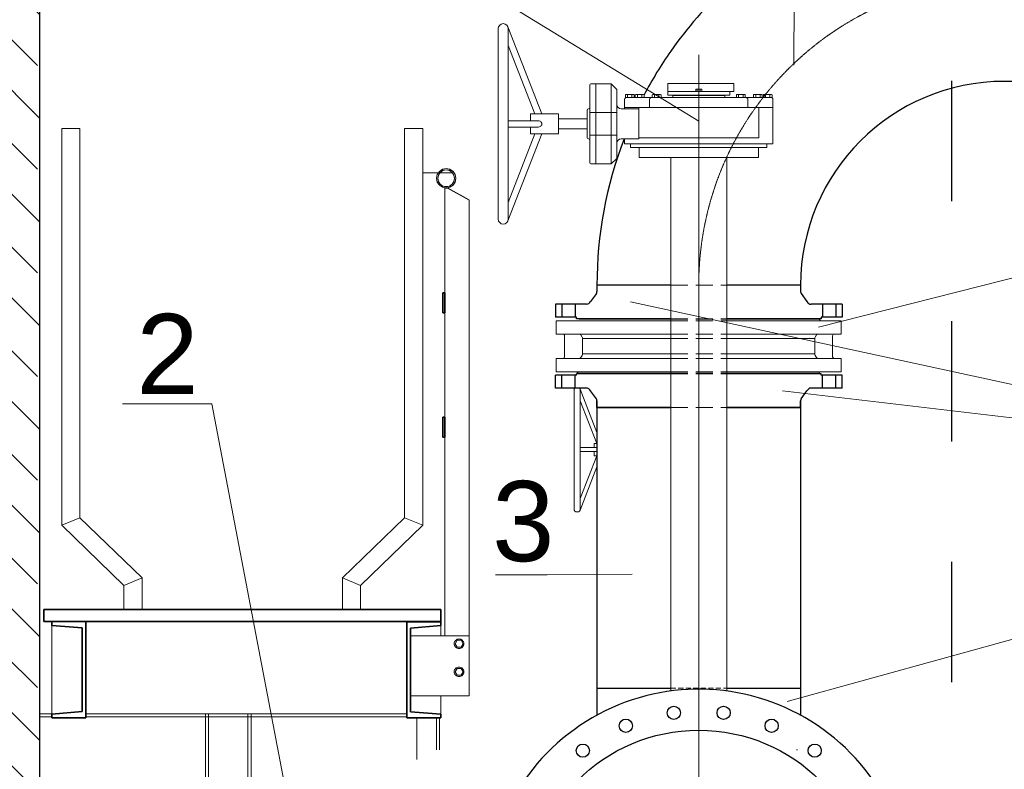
# Model space of a CAD drawing. Header units: millimetres. Extents: x -3176 to 162662, y -36434 to 57907.
# Tile 17 of 155: x 69903 to 72358, y -428 to 1442. Entities that reach past the tile are written whole.
import ezdxf

# ---------------------------------------------------------------- set-up
doc = ezdxf.new("R2010")
doc.units = ezdxf.units.MM
for name, pattern in [('1-Sheet - 32170-CIV-6170-DW-2035-015-02 - PRZEKROJE A-A - B-B$0$A_Dash_3_0mm', [60, 30, -30]), ('CENTER', [2, 1.25, -0.25, 0.25, -0.25]), ('HIDDEN', [0.125, 0.085, -0.04])]:
    doc.linetypes.add(name, pattern=pattern)
doc.layers.get('0').update_dxf_attribs({"lineweight": 5})
for name, color, linetype, lineweight in [('!UG_kształtki', 10, 'Continuous', 30), ('!UG_Pomocnicza', 7, 'Continuous', 5), ('!UG_wymiary', 7, 'Continuous', 5), ('1-Sheet - 32170-CIV-6170-DW-2035-015-02 - PRZEKROJE A-A - B-B$0$A-COLS', 8, 'Continuous', 0), ('1-Sheet - 32170-CIV-6170-DW-2035-015-02 - PRZEKROJE A-A - B-B$0$A-GENM', 8, 'Continuous', 0), ('1-Sheet - 32170-CIV-6170-DW-2035-015-02 - PRZEKROJE A-A - B-B$0$A-WALL', 8, 'Continuous', 0), ('1-Sheet - 32170-CIV-6170-DW-2035-015-02 - PRZEKROJE A-A - B-B$0$A-WALL-PATT', 8, 'Continuous', 0), ('1-Sheet - 32170-CIV-6170-DW-2035-015-02 - PRZEKROJE A-A - B-B$0$G-ANNO-SYMB', 8, 'Continuous', 0), ('1-Sheet - 32170-CIV-6170-DW-2035-015-02 - PRZEKROJE A-A - B-B$0$Q-SPCQ', 8, 'Continuous', 0), ('1-Sheet - 32170-CIV-6170-DW-2035-015-02 - PRZEKROJE A-A - B-B$0$S-BEAM', 8, 'Continuous', 0)]:
    doc.layers.add(name, color=color, linetype=linetype, lineweight=lineweight)
doc.layers.add('!UG_tekst', color=7, linetype='Continuous')
doc.styles.get("Standard").update_dxf_attribs({"font": 'arial.ttf'})
doc.dimstyles.get("Standard").update_dxf_attribs({"dimtxt": 100, "dimasz": 100, "dimexe": 0.18, "dimexo": 2, "dimgap": 0.09, "dimtad": 1, "dimdec": 0, "dimzin": 0, "dimdsep": 46, "dimtxsty": 'Standard', "dimblk": 'OBLIQUE', "dimcen": 0, "dimdle": 0.5, "dimclrd": 256, "dimclrt": 256, "dimadec": 0, "dimazin": 0, "dimtfac": 1, "dimtdec": 0, "dimtofl": 0, "dimtmove": 1, "dimatfit": 3, "dimldrblk": 'OBLIQUE', "dimfxl": 1, "dimtfillclr": 256, "dimtolj": 1, "dimtzin": 0, "dimlwd": -1, "dimarcsym": 0})

# ---------------------------------------------------------------- blocks, each defined once
blk = doc.blocks.new('_OBLIQUE')
at = {"color": 0, "linetype": 'ByBlock'}
blk.add_line((-0.5, -0.5), (0.5, 0.5), dxfattribs=at)
blk = doc.blocks.new('*D196')
at = {"layer": '!UG_Pomocnicza', "transparency": 16777216}
blk.add_line((73845.7, -758.7), (73845.7, 1542.3), dxfattribs=at)
at = {"layer": '!UG_Pomocnicza', "color": 0, "lineweight": -2, "transparency": 16777216}
for p, q in [((73847.7, 1541.8), (73845.9, 1541.8)), ((72128.1, -758.2), (73845.9, -758.2))]:
    blk.add_line(p, q, dxfattribs=at)
at = {"layer": 'Defpoints', "color": 0, "transparency": 16777216}
for p in [(73845.7, 1541.8), (73845.7, 1541.8), (72126.1, -758.2)]:
    blk.add_point(p, dxfattribs=at)
at = {"layer": '!UG_Pomocnicza', "transparency": 16777216, "xscale": 100, "yscale": 100, "zscale": 100}
for p, rotation in [((73845.7, 1541.8), 90), ((73845.7, -758.2), 270)]:
    blk.add_blockref('_OBLIQUE', p, dxfattribs=dict(at, rotation=rotation))
at = {"layer": '!UG_Pomocnicza', "transparency": 16777216, "insert": (73794.5, 391.8), "char_height": 100, "attachment_point": 5, "rotation": 90}
blk.add_mtext('\\A1;2300', dxfattribs=at)
blk = doc.blocks.new('1-Sheet - 32170-CIV-6170-DW-2035-015-02 - PRZEKROJE A-A - B-B')
at = {"layer": '1-Sheet - 32170-CIV-6170-DW-2035-015-02 - PRZEKROJE A-A - B-B$0$A-WALL-PATT', "lineweight": 9}
h = blk.add_hatch(dxfattribs=at)
h.set_pattern_fill('FP_3', color=256, angle=45, style=0, pattern_type=2)
h.set_pattern_definition([(315, (15908.845, 400), (12.93157, 12.93157), [12.192, -6.096]), (315, (15922.053, 400), (12.93157, 12.93157), [20.32, 0, 0, 0])])
h.paths.add_polyline_path([(6995.26, -210), (6995.26, 275), (6970.26, 275), (6970.26, -210)])
at = {"layer": '1-Sheet - 32170-CIV-6170-DW-2035-015-02 - PRZEKROJE A-A - B-B$0$A-COLS'}
for p, q in [((7000.76, 117), (7005.26, 117)), ((7000.76, 18.05), (7000.76, 117)), ((7005.26, 19.95), (7005.26, 117)), ((7086.26, 117), (7090.76, 117)), ((7086.26, 19.95), (7086.26, 117)), ((7090.76, 18.05), (7090.76, 117)), ((7096.92, 102.2), (7096.32, 102.2)), ((7096.92, 102.19), (7096.32, 102.19)), ((7096.32, -9.49), (7096.32, 102.18)), ((7096.92, 102.18), (7096.32, 102.18)), ((7096.92, 102.18), (7096.32, 102.18)), ((7102.32, 99.2), (7096.92, 102.2)), ((7102.32, 99.19), (7096.92, 102.19)), ((7102.32, 99.18), (7096.92, 102.18)), ((7102.32, 99.18), (7096.92, 102.18)), ((7102.32, 99.18), (7102.32, -9.49)), ((7000.76, 18.05), (7005.26, 19.95)), ((7086.26, 19.95), (7090.76, 18.05)), ((7020.76, 4.95), (7016.26, 3.05)), ((7020.76, -2.97), (7020.76, 4.95)), ((7075.26, 3.05), (7070.76, 4.95)), ((7070.76, -2.97), (7070.76, 4.95)), ((7016.26, -2.97), (7016.26, 3.05)), ((7075.26, -2.97), (7075.26, 3.05)), ((7036.57, -28.94), (7037.37, -28.94)), ((7036.57, -28.94), (7036.57, -185.97)), ((7037.37, -28.94), (7037.37, -185.97)), ((7047.17, -28.94), (7047.97, -28.94)), ((7047.17, -28.94), (7047.17, -185.97)), ((7047.97, -185.97), (7047.97, -28.94)), ((7094.42, -28.94), (7094.97, -28.94)), ((7094.17, -29.99), (7094.17, -37.91)), ((7094.97, -37.91), (7094.97, -29.99))]:
    blk.add_line(p, q, dxfattribs=at)
at = {"layer": '1-Sheet - 32170-CIV-6170-DW-2035-015-02 - PRZEKROJE A-A - B-B$0$A-GENM'}
for p, q in [((7096.27, 76.03), (7095.77, 76.03)), ((7096.27, 76.02), (7095.77, 76.02)), ((7096.27, 76.01), (7095.77, 76.01)), ((7096.27, 45.03), (7095.77, 45.03)), ((7096.27, 45.02), (7095.77, 45.02)), ((7096.27, 45.01), (7095.77, 45.01))]:
    blk.add_line(p, q, dxfattribs=at)
at = {"layer": '1-Sheet - 32170-CIV-6170-DW-2035-015-02 - PRZEKROJE A-A - B-B$0$A-WALL', "lineweight": 25}
blk.add_line((6995.26, -207.14), (6995.26, 275), dxfattribs=at)
at = {"layer": '1-Sheet - 32170-CIV-6170-DW-2035-015-02 - PRZEKROJE A-A - B-B$0$A-WALL'}
for p, q in [((7090.76, 106), (7094.69, 106)), ((7095.07, 106), (7098.16, 106))]:
    blk.add_line(p, q, dxfattribs=at)
at = {"layer": '1-Sheet - 32170-CIV-6170-DW-2035-015-02 - PRZEKROJE A-A - B-B$0$G-ANNO-SYMB', "linetype": '1-Sheet - 32170-CIV-6170-DW-2035-015-02 - PRZEKROJE A-A - B-B$0$A_Dash_3_0mm', "lineweight": 25}
blk.add_line((7222.76, -321.06), (7222.76, 854.82), dxfattribs=at)
blk.add_line((7222.76, -321.06), (7222.76, 854.82), dxfattribs=at)
at = {"layer": '1-Sheet - 32170-CIV-6170-DW-2035-015-02 - PRZEKROJE A-A - B-B$0$Q-SPCQ'}
for p, q in [((7098.62, -11.49), (7098.64, -11.26)), ((7098.64, -11.26), (7098.62, -11.49)), ((7098.64, -11.73), (7098.62, -11.49)), ((7098.62, -11.49), (7098.64, -11.68)), ((7098.64, -11.26), (7098.71, -11.03)), ((7098.71, -11.03), (7098.64, -11.26)), ((7098.71, -11.95), (7098.64, -11.73)), ((7098.64, -11.73), (7098.71, -11.95)), ((7098.71, -11.03), (7098.82, -10.83)), ((7098.82, -12.16), (7098.71, -11.95)), ((7098.71, -11.95), (7098.82, -12.16)), ((7098.82, -10.83), (7098.75, -10.95)), ((7098.82, -11.49), (7099.32, -10.63)), ((7098.82, -10.83), (7098.97, -10.64)), ((7098.97, -10.64), (7098.82, -10.83)), ((7099.32, -12.36), (7098.82, -11.49)), ((7098.97, -12.34), (7098.82, -12.16)), ((7098.82, -12.16), (7098.97, -12.34)), ((7098.97, -10.64), (7099.15, -10.49)), ((7099.15, -10.49), (7098.97, -10.64)), ((7099.15, -10.49), (7099.36, -10.38)), ((7099.36, -10.38), (7099.15, -10.49)), ((7099.32, -10.63), (7100.32, -10.63)), ((7099.36, -10.38), (7099.58, -10.32)), ((7099.58, -10.32), (7099.38, -10.38)), ((7099.58, -10.32), (7099.82, -10.29)), ((7099.82, -10.29), (7099.58, -10.32)), ((7099.82, -10.29), (7100.05, -10.32)), ((7100.05, -10.32), (7099.82, -10.29)), ((7100.05, -10.32), (7100.28, -10.38)), ((7100.27, -10.38), (7100.05, -10.32)), ((7100.28, -10.38), (7100.48, -10.49)), ((7100.48, -10.49), (7100.28, -10.38)), ((7100.32, -10.63), (7100.82, -11.49)), ((7100.82, -11.49), (7100.32, -12.36)), ((7100.48, -10.49), (7100.67, -10.64)), ((7100.67, -10.64), (7100.48, -10.49)), ((7100.67, -10.64), (7100.81, -10.83)), ((7100.81, -10.83), (7100.67, -10.64)), ((7100.81, -12.16), (7100.67, -12.34)), ((7100.67, -12.34), (7100.81, -12.16)), ((7100.81, -10.83), (7100.93, -11.03)), ((7100.93, -11.03), (7100.81, -10.83)), ((7100.93, -11.95), (7100.81, -12.16)), ((7100.81, -12.16), (7100.93, -11.95)), ((7100.93, -11.03), (7100.99, -11.26)), ((7100.99, -11.26), (7100.93, -11.03)), ((7100.99, -11.73), (7100.93, -11.95)), ((7100.93, -11.95), (7100.99, -11.73)), ((7100.99, -11.26), (7101.02, -11.49)), ((7101.02, -11.49), (7100.99, -11.26)), ((7101.02, -11.49), (7100.99, -11.73)), ((7101, -11.68), (7101.02, -11.49)), ((7099.15, -12.49), (7098.97, -12.34)), ((7098.97, -12.34), (7099.15, -12.49)), ((7099.36, -12.6), (7099.15, -12.49)), ((7099.15, -12.49), (7099.36, -12.6)), ((7100.32, -12.36), (7099.32, -12.36)), ((7099.58, -12.67), (7099.36, -12.6)), ((7099.38, -12.61), (7099.58, -12.67)), ((7099.82, -12.69), (7099.58, -12.67)), ((7099.58, -12.67), (7099.82, -12.69)), ((7100.05, -12.67), (7099.82, -12.69)), ((7099.82, -12.69), (7100.05, -12.67)), ((7100.28, -12.6), (7100.05, -12.67)), ((7100.05, -12.67), (7100.27, -12.6)), ((7100.48, -12.49), (7100.28, -12.6)), ((7100.28, -12.6), (7100.48, -12.49)), ((7100.67, -12.34), (7100.48, -12.49)), ((7100.48, -12.49), (7100.67, -12.34)), ((7098.62, -18.49), (7098.64, -18.26)), ((7098.64, -18.26), (7098.62, -18.49)), ((7098.64, -18.73), (7098.62, -18.49)), ((7098.62, -18.49), (7098.64, -18.73)), ((7098.64, -18.26), (7098.71, -18.03)), ((7098.71, -18.03), (7098.64, -18.25)), ((7098.71, -18.95), (7098.64, -18.73)), ((7098.64, -18.73), (7098.71, -18.95)), ((7098.71, -18.03), (7098.82, -17.83)), ((7098.82, -17.83), (7098.71, -18.03)), ((7098.82, -19.16), (7098.71, -18.95)), ((7098.72, -18.98), (7098.82, -19.16)), ((7098.82, -18.49), (7099.32, -17.63)), ((7098.82, -17.83), (7098.97, -17.64)), ((7098.97, -17.64), (7098.82, -17.83)), ((7099.32, -19.36), (7098.82, -18.49)), ((7098.97, -19.34), (7098.82, -19.16)), ((7098.82, -19.16), (7098.97, -19.34)), ((7098.97, -17.64), (7099.15, -17.49)), ((7099.12, -17.52), (7098.97, -17.64)), ((7099.15, -19.49), (7098.97, -19.34)), ((7098.97, -19.34), (7099.15, -19.49)), ((7099.15, -17.49), (7099.36, -17.38)), ((7099.36, -17.38), (7099.15, -17.49)), ((7099.36, -19.6), (7099.15, -19.49)), ((7099.15, -19.49), (7099.36, -19.6)), ((7099.32, -17.63), (7100.32, -17.63)), ((7100.32, -19.36), (7099.32, -19.36)), ((7099.36, -17.38), (7099.58, -17.32)), ((7099.58, -17.32), (7099.36, -17.38)), ((7099.58, -19.67), (7099.36, -19.6)), ((7099.36, -19.6), (7099.58, -19.67)), ((7099.58, -17.32), (7099.82, -17.29)), ((7099.82, -17.29), (7099.58, -17.32)), ((7099.82, -17.29), (7100.05, -17.32)), ((7100.05, -17.32), (7099.82, -17.29)), ((7100.05, -17.32), (7100.28, -17.38)), ((7100.27, -17.38), (7100.05, -17.32)), ((7100.28, -19.6), (7100.05, -19.67)), ((7100.05, -19.67), (7100.27, -19.6)), ((7100.28, -17.38), (7100.48, -17.49)), ((7100.48, -17.49), (7100.28, -17.38)), ((7100.48, -19.49), (7100.28, -19.6)), ((7100.28, -19.6), (7100.48, -19.49)), ((7100.32, -17.63), (7100.82, -18.49)), ((7100.82, -18.49), (7100.32, -19.36)), ((7100.48, -17.49), (7100.67, -17.64)), ((7100.67, -17.64), (7100.48, -17.49)), ((7100.67, -19.34), (7100.48, -19.49)), ((7100.48, -19.49), (7100.67, -19.34)), ((7100.67, -17.64), (7100.81, -17.83)), ((7100.81, -17.83), (7100.67, -17.64)), ((7100.81, -19.16), (7100.67, -19.34)), ((7100.67, -19.34), (7100.81, -19.16)), ((7100.81, -17.83), (7100.93, -18.03)), ((7100.93, -18.03), (7100.81, -17.83)), ((7100.93, -18.95), (7100.81, -19.16)), ((7100.81, -19.16), (7100.91, -18.98)), ((7100.93, -18.03), (7100.99, -18.26)), ((7100.99, -18.26), (7100.93, -18.03)), ((7100.99, -18.73), (7100.93, -18.95)), ((7100.93, -18.95), (7100.99, -18.73)), ((7100.99, -18.26), (7101.02, -18.49)), ((7101.02, -18.49), (7100.99, -18.26)), ((7101.02, -18.49), (7100.99, -18.73)), ((7100.99, -18.73), (7101.02, -18.49)), ((7099.82, -19.69), (7099.58, -19.67)), ((7099.58, -19.67), (7099.82, -19.69)), ((7100.05, -19.67), (7099.82, -19.69)), ((7099.82, -19.69), (7100.05, -19.67))]:
    blk.add_line(p, q, dxfattribs=at)
at = {"layer": '1-Sheet - 32170-CIV-6170-DW-2035-015-02 - PRZEKROJE A-A - B-B$0$S-BEAM'}
for p, q in [((7094.39, 105.54), (7094.91, 106.32)), ((7094.91, 106.3), (7094.39, 105.51)), ((7095.14, 106.09), (7094.68, 105.42)), ((7094.68, 105.39), (7095.14, 106.07)), ((7094.91, 106.32), (7095.69, 106.84)), ((7095.69, 106.82), (7094.91, 106.3)), ((7094.91, 106.32), (7094.91, 106.3)), ((7095.82, 106.55), (7095.14, 106.09)), ((7095.14, 106.07), (7095.82, 106.53)), ((7095.14, 106.07), (7095.14, 106.09)), ((7095.69, 106.84), (7096.62, 107.03)), ((7096.62, 107.01), (7095.69, 106.82)), ((7095.69, 106.84), (7095.69, 106.82)), ((7096.62, 106.71), (7095.82, 106.55)), ((7095.82, 106.53), (7096.62, 106.69)), ((7095.82, 106.53), (7095.82, 106.55)), ((7096.62, 107.03), (7097.54, 106.84)), ((7096.62, 107.03), (7096.62, 107.01)), ((7097.54, 106.82), (7096.62, 107.01)), ((7097.42, 106.55), (7096.62, 106.71)), ((7096.62, 106.69), (7096.62, 106.71)), ((7096.62, 106.69), (7097.42, 106.53)), ((7098.1, 106.09), (7097.42, 106.55)), ((7097.42, 106.53), (7097.42, 106.55)), ((7097.42, 106.53), (7098.1, 106.07)), ((7097.54, 106.84), (7098.32, 106.32)), ((7097.54, 106.84), (7097.54, 106.82)), ((7098.32, 106.3), (7097.54, 106.82)), ((7098.55, 105.42), (7098.1, 106.09)), ((7098.1, 106.07), (7098.1, 106.09)), ((7098.1, 106.07), (7098.55, 105.39)), ((7098.32, 106.32), (7098.85, 105.54)), ((7098.32, 106.32), (7098.32, 106.3)), ((7098.85, 105.51), (7098.32, 106.3)), ((7094.2, 104.61), (7094.39, 105.54)), ((7094.39, 105.51), (7094.2, 104.59)), ((7094.39, 103.69), (7094.2, 104.61)), ((7094.2, 104.61), (7094.2, 104.59)), ((7094.2, 104.59), (7094.39, 103.67)), ((7094.39, 105.54), (7094.39, 105.51)), ((7094.91, 102.91), (7094.39, 103.69)), ((7094.39, 103.69), (7094.39, 103.67)), ((7094.39, 103.67), (7094.91, 102.88)), ((7094.68, 105.42), (7094.52, 104.61)), ((7094.52, 104.59), (7094.68, 105.39)), ((7094.52, 104.61), (7094.68, 103.81)), ((7094.52, 104.59), (7094.52, 104.61)), ((7094.68, 103.79), (7094.52, 104.59)), ((7094.68, 105.39), (7094.68, 105.42)), ((7094.68, 103.81), (7095.14, 103.13)), ((7094.68, 103.79), (7094.68, 103.81)), ((7095.14, 103.11), (7094.68, 103.79)), ((7095.14, 103.13), (7095.82, 102.68)), ((7095.14, 103.11), (7095.14, 103.13)), ((7097.42, 102.68), (7098.1, 103.13)), ((7098.1, 103.13), (7098.55, 103.81)), ((7098.55, 103.79), (7098.1, 103.11)), ((7098.1, 103.11), (7098.1, 103.13)), ((7098.85, 103.69), (7098.32, 102.91)), ((7098.32, 102.88), (7098.85, 103.67)), ((7098.71, 104.61), (7098.55, 105.42)), ((7098.55, 105.39), (7098.55, 105.42)), ((7098.55, 105.39), (7098.71, 104.59)), ((7098.55, 103.81), (7098.71, 104.61)), ((7098.71, 104.59), (7098.55, 103.79)), ((7098.55, 103.79), (7098.55, 103.81)), ((7098.71, 104.59), (7098.71, 104.61)), ((7098.85, 105.54), (7099.03, 104.61)), ((7098.85, 105.54), (7098.85, 105.51)), ((7099.03, 104.59), (7098.85, 105.51)), ((7099.03, 104.61), (7098.85, 103.69)), ((7098.85, 103.67), (7099.03, 104.59)), ((7098.85, 103.69), (7098.85, 103.67)), ((7099.03, 104.61), (7099.03, 104.59)), ((7095.69, 102.38), (7094.91, 102.91)), ((7094.91, 102.91), (7094.91, 102.88)), ((7094.91, 102.88), (7095.69, 102.36)), ((7095.82, 102.65), (7095.14, 103.11)), ((7096.62, 102.2), (7095.69, 102.38)), ((7095.69, 102.38), (7095.69, 102.36)), ((7095.69, 102.36), (7096.62, 102.18)), ((7095.82, 102.68), (7096.62, 102.52)), ((7095.82, 102.65), (7095.82, 102.68)), ((7096.62, 102.5), (7095.82, 102.65)), ((7096.62, 102.52), (7097.42, 102.68)), ((7097.42, 102.65), (7096.62, 102.5)), ((7096.62, 102.5), (7096.62, 102.52)), ((7097.54, 102.38), (7096.62, 102.2)), ((7096.62, 102.18), (7097.54, 102.36)), ((7098.1, 103.11), (7097.42, 102.65)), ((7097.42, 102.68), (7097.42, 102.65)), ((7098.32, 102.91), (7097.54, 102.38)), ((7097.54, 102.36), (7098.32, 102.88)), ((7097.54, 102.36), (7097.54, 102.38)), ((7098.32, 102.91), (7098.32, 102.88)), ((7005.26, 19.95), (7000.76, 18.05)), ((7020.76, 4.95), (7005.26, 19.95)), ((7070.76, 4.95), (7086.26, 19.95)), ((7090.76, 18.05), (7086.26, 19.95)), ((7016.26, 3.05), (7000.76, 18.05)), ((7075.26, 3.05), (7090.76, 18.05)), ((7016.26, 3.05), (7020.76, 4.95)), ((7070.76, 4.95), (7075.26, 3.05)), ((6998.27, -28.94), (6998.27, -6.93)), ((7086.77, -5.97), (7086.77, -5.99)), ((7095.27, -5.97), (7095.27, -5.99)), ((7095.27, -6.96), (7095.27, -9.47)), ((7096.32, -9.47), (7087.72, -9.47)), ((7096.32, -9.48), (7087.72, -9.48)), ((7102.32, -9.49), (7087.72, -9.49)), ((7096.32, -9.49), (7087.72, -9.49)), ((7102.32, -24.49), (7102.32, -9.49)), ((7087.72, -24.49), (7102.32, -24.49)), ((7095.27, -24.49), (7095.27, -29.03)), ((6995.27, -29.74), (6995.27, -28.94)), ((6999.1, -28.94), (6995.27, -28.94)), ((7086.77, -28.94), (7006.77, -28.94)), ((7087.72, -28.41), (7094.43, -28.94)), ((7094.97, -28.99), (7095.27, -29.01)), ((7095.27, -29.01), (7095.27, -29.03)), ((6995.27, -30.94), (6995.27, -29.74)), ((6998.27, -29.74), (6995.27, -29.74)), ((6995.27, -38.34), (6995.27, -30.94)), ((7086.78, -29.74), (7006.76, -29.74)), ((7089.27, -30.1), (7089.27, -30.94)), ((7089.27, -30.94), (7089.27, -38.34)), ((6995.27, -39.54), (6995.27, -38.34)), ((7089.27, -38.34), (7089.27, -39.54)), ((7184.2, -37.91), (7183.96, -37.91)), ((6995.27, -40.34), (6995.27, -39.54)), ((7089.27, -39.54), (7089.27, -40.34))]:
    blk.add_line(p, q, dxfattribs=at)
at = {"layer": '1-Sheet - 32170-CIV-6170-DW-2035-015-02 - PRZEKROJE A-A - B-B$0$S-BEAM', "lineweight": 35}
for p, q in [((7095.77, 76.01), (7095.77, 71.01)), ((7096.27, 76.01), (7095.77, 76.01)), ((7096.27, 71.01), (7096.27, 76.01)), ((7095.77, 71.01), (7096.27, 71.01)), ((7095.77, 45.01), (7095.77, 40.01)), ((7096.27, 45.01), (7095.77, 45.01)), ((7096.27, 40.01), (7096.27, 45.01)), ((7095.77, 40.01), (7096.27, 40.01)), ((7095.27, -2.97), (6996.25, -2.97)), ((6996.25, -2.97), (6996.25, -5.97)), ((7095.27, -5.97), (7095.27, -2.97)), ((6996.25, -5.97), (7095.27, -5.97)), ((7006.77, -5.97), (6998.27, -5.97)), ((6998.27, -5.97), (6998.27, -6.93)), ((6998.27, -6.93), (7005.82, -7.54)), ((7006.77, -29.97), (7006.77, -5.97)), ((7095.27, -5.99), (7086.77, -5.99)), ((7086.77, -5.99), (7086.77, -29.99)), ((7087.72, -7.56), (7095.27, -6.96)), ((7095.27, -6.96), (7095.27, -5.99)), ((7005.82, -7.54), (7005.82, -28.41)), ((7087.72, -28.43), (7087.72, -7.56)), ((7005.82, -28.41), (6998.27, -29.01)), ((6998.27, -29.01), (6998.27, -29.97)), ((7095.27, -29.03), (7087.72, -28.43)), ((7095.27, -29.99), (7095.27, -29.03)), ((6998.27, -29.97), (7006.77, -29.97)), ((7086.77, -29.99), (7095.27, -29.99))]:
    blk.add_line(p, q, dxfattribs=at)

msp = doc.modelspace()

# ---------------------------------------------------------------- linework, layer by layer
at = {"layer": '!UG_kształtki', "lineweight": 5}
for p, q in [((71096.07, 1419.26), (71096.07, 944.26)), ((71204.62, 1206.76), (71120.22, 1423.79)), ((71121.07, 1419.26), (71121.07, 944.26)), ((71187.45, 1206.76), (71121.07, 1377.46)), ((71324.07, 1084.76), (71324.07, 1278.76)), ((71327.07, 1281.76), (71377.57, 1281.76)), ((71339.07, 1081.76), (71339.07, 1281.76)), ((71377.57, 1281.76), (71391.57, 1267.76)), ((71377.57, 1081.76), (71377.57, 1281.76)), ((71518.57, 1262.76), (71518.57, 1282.76)), ((71518.57, 1282.76), (71683.57, 1282.76)), ((71683.57, 1262.76), (71683.57, 1282.76)), ((71391.57, 1267.76), (71391.57, 1095.76)), ((71413.12, 1247.76), (71413.12, 1254.56)), ((71424.07, 1255.26), (71415.86, 1255.26)), ((71418.59, 1247.76), (71418.59, 1254.56)), ((71424.07, 1255.26), (71432.28, 1255.26)), ((71429.54, 1247.76), (71429.54, 1254.56)), ((71435.02, 1247.76), (71435.02, 1254.56)), ((71437.62, 1247.76), (71437.62, 1254.56)), ((71448.57, 1255.26), (71440.36, 1255.26)), ((71443.09, 1247.76), (71443.09, 1254.56)), ((71448.57, 1255.26), (71456.78, 1255.26)), ((71454.04, 1247.76), (71454.04, 1254.56)), ((71459.52, 1247.76), (71459.52, 1254.56)), ((71480.12, 1247.76), (71480.12, 1254.56)), ((71491.07, 1255.26), (71482.86, 1255.26)), ((71485.6, 1247.76), (71485.6, 1254.56)), ((71491.07, 1255.26), (71499.28, 1255.26)), ((71496.55, 1247.76), (71496.55, 1254.56)), ((71502.02, 1247.76), (71502.02, 1254.56)), ((71518.57, 1262.76), (71518.57, 1253.66)), ((71518.57, 1262.76), (71683.57, 1262.76)), ((71518.57, 1253.66), (71673.57, 1253.66)), ((71532.57, 1253.66), (71531.07, 1252.16)), ((71588.57, 1262.76), (71588.57, 1267.6)), ((71596.07, 1268.06), (71590.44, 1268.06)), ((71592.32, 1262.76), (71592.32, 1267.6)), ((71596.07, 1268.06), (71601.69, 1268.06)), ((71599.82, 1262.76), (71599.82, 1267.6)), ((71603.57, 1262.76), (71603.57, 1267.6)), ((71659.57, 1253.66), (71661.07, 1252.16)), ((71673.57, 1253.66), (71673.57, 1262.76)), ((71690.12, 1247.76), (71690.12, 1254.56)), ((71701.07, 1255.26), (71692.85, 1255.26)), ((71695.59, 1247.76), (71695.59, 1254.56)), ((71701.07, 1255.26), (71709.28, 1255.26)), ((71706.54, 1247.76), (71706.54, 1254.56)), ((71712.02, 1247.76), (71712.02, 1254.56)), ((71732.62, 1247.76), (71732.62, 1254.56)), ((71743.57, 1255.26), (71735.35, 1255.26)), ((71738.09, 1247.76), (71738.09, 1254.56)), ((71743.57, 1255.26), (71751.78, 1255.26)), ((71749.04, 1247.76), (71749.04, 1254.56)), ((71754.52, 1247.76), (71754.52, 1254.56)), ((71757.12, 1247.76), (71757.12, 1254.56)), ((71768.07, 1255.26), (71759.86, 1255.26)), ((71762.59, 1247.76), (71762.59, 1254.56)), ((71768.07, 1255.26), (71776.28, 1255.26)), ((71773.54, 1247.76), (71773.54, 1254.56)), ((71779.02, 1247.76), (71779.02, 1254.56)), ((71411.07, 1219.26), (71411.07, 1242.76)), ((71779.02, 1247.76), (71413.12, 1247.76)), ((71473.57, 1222.76), (71473.57, 1242.76)), ((71531.07, 1252.16), (71531.07, 1247.76)), ((71661.07, 1252.16), (71531.07, 1252.16)), ((71661.07, 1252.16), (71661.07, 1247.76)), ((71718.57, 1222.76), (71718.57, 1242.76)), ((71781.07, 1131.76), (71781.07, 1242.76)), ((71176.07, 1206.76), (71176.07, 1189.76)), ((71246.07, 1206.76), (71176.07, 1206.76)), ((71246.07, 1206.76), (71246.07, 1156.76)), ((71318.07, 1216.26), (71318.07, 1199.26)), ((71318.07, 1216.26), (71318.07, 1147.26)), ((71321.07, 1219.26), (71321.07, 1219.26)), ((71324.07, 1210.18), (71391.57, 1210.18)), ((71446.57, 1219.26), (71402.57, 1219.26)), ((71781.07, 1222.76), (71411.07, 1222.76)), ((71446.57, 1144.26), (71446.57, 1222.76)), ((71745.57, 1146.76), (71745.57, 1222.76)), ((71196.04, 1189.76), (71121.07, 1189.76)), ((71318.07, 1194.26), (71246.07, 1194.26)), ((71204.62, 1156.76), (71120.22, 939.73)), ((71196.04, 1173.76), (71121.07, 1173.76)), ((71187.45, 1156.76), (71121.07, 986.06)), ((71176.07, 1173.76), (71176.07, 1156.76)), ((71246.07, 1156.76), (71176.07, 1156.76)), ((71246.07, 1169.26), (71318.07, 1169.26)), ((71321.07, 1144.26), (71321.07, 1144.26)), ((71324.07, 1153.34), (71391.57, 1153.34)), ((71446.57, 1144.26), (71402.57, 1144.26)), ((71411.07, 1131.76), (71411.07, 1144.26)), ((71411.07, 1131.76), (71781.07, 1131.76)), ((71426.07, 1122.76), (71426.07, 1131.76)), ((71446.57, 1146.76), (71745.57, 1146.76)), ((71766.07, 1122.76), (71766.07, 1131.76)), ((71766.07, 1122.76), (71426.07, 1122.76)), ((71447.07, 1122.76), (71745.07, 1122.76)), ((71447.07, 1122.76), (71447.07, 1097.76)), ((71745.07, 1122.76), (71745.07, 1097.76)), ((71327.07, 1081.76), (71377.57, 1081.76)), ((71391.57, 1095.76), (71377.57, 1081.76)), ((71447.07, 1097.76), (71745.07, 1097.76)), ((71526.07, 1097.76), (71526.21, -232.86)), ((71666.07, 1097.76), (71666.07, -232.88)), ((71342.07, 779.81), (71342.07, 774.51)), ((71240.32, 690.86), (71295.39, 690.86)), ((71240.32, 690.86), (71240.32, 657.66)), ((71295.39, 690.86), (71526.11, 690.86)), ((71297.86, 694.39), (71483.58, 694.39)), ((71483.58, 694.39), (71526.11, 694.39)), ((71666.07, 694.39), (71896.39, 694.39)), ((71666.07, 690.86), (71709.91, 690.86)), ((71951.13, 690.86), (71709.91, 690.86)), ((71896.39, 694.39), (71899.92, 690.86)), ((71951.13, 690.86), (71951.13, 657.66)), ((71240.32, 657.66), (71526.12, 657.66)), ((71261.51, 601.14), (71261.51, 653.42)), ((71305.07, 650.12), (71301.74, 655.89)), ((71306.02, 646.59), (71526.12, 646.59)), ((71306.02, 627.28), (71306.02, 646.59)), ((71666.07, 657.66), (71722.84, 657.66)), ((71666.07, 646.59), (71724.98, 646.59)), ((71951.13, 657.66), (71722.84, 657.66)), ((71885.44, 646.59), (71724.98, 646.59)), ((71885.44, 627.28), (71885.44, 646.59)), ((71886.38, 650.12), (71889.71, 655.89)), ((71929.94, 601.14), (71929.94, 653.42)), ((71306.02, 627.28), (71306.02, 607.98)), ((71885.44, 627.28), (71885.44, 607.98)), ((71240.32, 563.7), (71240.32, 596.91)), ((71240.32, 596.91), (71526.12, 596.91)), ((71305.07, 604.44), (71301.74, 598.67)), ((71306.02, 607.98), (71526.12, 607.98)), ((71666.07, 607.98), (71726.42, 607.98)), ((71666.07, 596.91), (71726.42, 596.91)), ((71885.44, 607.98), (71726.42, 607.98)), ((71929.94, 596.91), (71726.42, 596.91)), ((71886.38, 604.44), (71889.71, 598.67)), ((71951.13, 596.91), (71929.94, 596.91)), ((71951.13, 563.7), (71951.13, 596.91)), ((71240.32, 563.7), (71526.13, 563.7)), ((71295.07, 560.17), (71291.54, 563.7)), ((71295.07, 560.17), (71526.13, 560.17)), ((71319.58, 558.76), (71484.44, 558.76)), ((71666.07, 563.7), (71709.91, 563.7)), ((71666.07, 560.17), (71787.88, 560.17)), ((71929.94, 563.7), (71709.91, 563.7)), ((71787.88, 560.17), (71895.56, 560.17)), ((71871.87, 558.76), (71787.88, 558.76)), ((71895.56, 560.17), (71898.26, 563.7)), ((71901.07, 558.76), (71901.07, 554.76)), ((71951.13, 563.7), (71929.94, 563.7)), ((71285.07, 517.25), (71285.07, 221.53)), ((71342.07, 412.16), (71300.1, 520.07)), ((71300.63, 517.25), (71300.63, 221.53)), ((71341.96, 384.95), (71300.63, 491.22)), ((71342.07, 374.37), (71300.63, 374.37)), ((71334.87, 384.95), (71334.87, 374.37)), ((71342.07, 384.95), (71334.87, 384.95)), ((71342.07, 364.41), (71300.63, 364.41)), ((71341.96, 353.82), (71300.63, 247.55)), ((71334.87, 364.41), (71334.87, 353.82)), ((71342.07, 353.82), (71334.87, 353.82)), ((71342.07, 326.62), (71300.1, 218.71))]:
    msp.add_line(p, q, dxfattribs=at)
at = {"layer": '!UG_kształtki', "linetype": 'CENTER', "lineweight": 5}
msp.add_line((71596.07, -1402.77), (71596.07, 1353.83), dxfattribs=at)
at = {"layer": '!UG_kształtki'}
for p, q in [((71342.07, 779.81), (71342.07, 763.81)), ((71526.1, 779.81), (71342.07, 779.81)), ((71850.07, 779.81), (71666.07, 779.81)), ((71850.07, 779.81), (71850.07, 763.81)), ((71340.91, 758.66), (71326.32, 738.66)), ((71851.23, 758.66), (71865.81, 738.66)), ((71316.48, 731.85), (71238.57, 731.81)), ((71238.57, 731.81), (71238.57, 699.81)), ((71238.57, 731.81), (71238.57, 699.81)), ((71254.57, 731.81), (71254.57, 699.81)), ((71287.57, 731.81), (71287.57, 699.81)), ((71953.57, 731.81), (71876.65, 731.81)), ((71904.57, 731.81), (71904.57, 699.81)), ((71937.57, 731.81), (71937.57, 699.81)), ((71953.57, 731.81), (71953.57, 699.81)), ((71282.66, 699.81), (71238.57, 699.81)), ((71291.07, 699.81), (71254.57, 699.81)), ((71291.07, 695.81), (71291.07, 699.81)), ((71526.11, 695.81), (71291.07, 695.81)), ((71707.01, 695.81), (71666.07, 695.81)), ((71901.07, 695.81), (71707.01, 695.81)), ((71953.57, 699.81), (71901.07, 699.81)), ((71901.07, 699.81), (71901.07, 695.81)), ((71238.57, 522.76), (71238.57, 554.76)), ((71291.07, 554.76), (71238.57, 554.76)), ((71238.57, 522.76), (71238.57, 554.76)), ((71254.57, 522.76), (71254.57, 554.76)), ((71287.57, 554.76), (71254.57, 554.76)), ((71287.57, 522.76), (71287.57, 554.76)), ((71291.07, 554.76), (71291.07, 558.76)), ((71526.13, 558.76), (71291.07, 558.76)), ((71787.88, 558.76), (71666.07, 558.76)), ((71891.99, 558.76), (71787.88, 558.76)), ((71901.07, 558.76), (71891.99, 558.76)), ((71901.07, 554.76), (71901.07, 558.76)), ((71929.94, 554.76), (71901.07, 554.76)), ((71904.57, 522.76), (71904.57, 554.76)), ((71953.57, 554.76), (71929.94, 554.76)), ((71937.57, 522.76), (71937.57, 554.76)), ((71953.57, 522.76), (71953.57, 554.76)), ((71315.48, 522.76), (71238.57, 522.76)), ((71340.91, 495.91), (71326.32, 515.91)), ((71851.23, 495.91), (71865.81, 515.91)), ((71877.99, 522.76), (71876.65, 522.76)), ((71929.94, 522.76), (71877.99, 522.76)), ((71953.57, 522.76), (71929.94, 522.76)), ((71342.07, 474.76), (71342.07, 490.76)), ((71342.07, 474.76), (71342.07, 480.05)), ((71342.07, 474.76), (71526.17, 474.76)), ((71526.14, 474.76), (71342.07, 474.76)), ((71666.07, 474.76), (71850.07, 474.76)), ((71787.88, 474.76), (71666.07, 474.76)), ((71850.07, 474.76), (71787.88, 474.76)), ((71850.07, 474.76), (71850.07, 490.76))]:
    msp.add_line(p, q, dxfattribs=at)
at = {"layer": '!UG_kształtki', "linetype": 'HIDDEN', "lineweight": 5, "ltscale": 500}
for p, q in [((71526.1, 779.81), (71665.96, 779.81)), ((71526.11, 695.81), (71665.97, 695.81)), ((71526.11, 690.86), (71665.97, 690.86)), ((71526.21, 694.39), (71666.07, 694.39)), ((71526.21, 657.66), (71666.07, 657.66)), ((71526.21, 646.59), (71666.07, 646.59)), ((71526.21, 607.98), (71666.07, 607.98)), ((71526.21, 596.91), (71666.07, 596.91)), ((71526.13, 558.76), (71665.98, 558.76)), ((71526.21, 563.7), (71666.07, 563.7)), ((71526.21, 560.17), (71666.07, 560.17)), ((71526.14, 474.76), (71665.99, 474.76))]:
    msp.add_line(p, q, dxfattribs=at)
at = {"layer": '!UG_kształtki', "linetype": 'HIDDEN', "lineweight": 5, "ltscale": 150}
msp.add_line((71526.21, -225.24), (71666.07, -225.24), dxfattribs=at)
at = {"layer": '!UG_kształtki'}
for points in [[(73952.57, 1287.81), (72358.07, 1287.81)], [(71342.07, 490.76), (71342.07, 474.76)], [(71342.07, 474.76), (71342.07, -225.24)], [(71787.88, 474.76), (71850.07, 474.76), (71850.07, 474.76)], [(71850.07, 490.76), (71850.07, 474.76)], [(71850.07, 474.76), (71850.07, -225.24)], [(71342.07, -225.24), (71342.04, -293.09)], [(71342.07, -225.24), (71526.21, -225.24)], [(71666.07, -225.24), (71850.07, -225.24)], [(71850.07, -225.24), (71850.07, -293.07)]]:
    msp.add_lwpolyline(points, dxfattribs=at)
for centre, radius in [((71534.07, -287.3), 16.5), ((71658.07, -287.3), 16.5), ((71414.29, -319.4), 16.5), ((71777.84, -319.4), 16.5), ((71596.07, -758.24), 427.8), ((71306.91, -381.4), 16.5), ((71885.23, -381.4), 16.5)]:
    msp.add_circle(centre, radius, dxfattribs=at)
at = {"layer": '!UG_kształtki', "lineweight": 20}
msp.add_circle((71596.07, -758.24), 427.8, dxfattribs=at)
at = {"layer": '!UG_kształtki', "ltscale": 150}
msp.add_arc((72358.07, 779.81), 1016, 132.92985, 144.9716, dxfattribs=at)
at = {"layer": '!UG_kształtki', "linetype": 'CENTER', "lineweight": 5}
msp.add_arc((72358.07, 779.81), 762, 90, 180, dxfattribs=at)
at = {"layer": '!UG_kształtki', "lineweight": 5}
for centre, radius, start, end in [((71108.57, 1419.26), 12.5, 0, 180), ((71327.07, 1278.76), 3, 90, 180), ((71402.57, 1230.26), 11, 180, 270), ((71416.07, 1242.76), 5, 90, 180), ((71478.57, 1242.76), 5, 90, 180), ((71713.57, 1242.76), 5, 0, 90), ((71776.07, 1242.76), 5, 0, 90), ((71321.07, 1216.26), 3, 90, 180), ((71321.07, 1222.26), 3, 270, 0), ((71321.07, 1147.26), 3, 180, 270), ((71321.07, 1141.26), 3, 0, 90), ((71402.57, 1133.26), 11, 90, 180), ((71327.07, 1084.76), 3, 180, 270), ((71108.57, 944.26), 12.5, 180, 0), ((71313.58, 693.67), 1.06, 110.30188, 137.05208), ((71319.58, 677.44), 18.37, 90, 110.30188), ((71871.87, 677.44), 18.37, 69.69812, 90), ((71877.88, 693.67), 1.06, 42.94792, 69.69812), ((71257.27, 653.42), 4.24, 36.70783, 90), ((71257.27, 653.42), 4.24, 0, 36.70783), ((71298.68, 654.13), 3.53, 30.00025, 89.99997), ((71298.95, 646.59), 7.06, 0.00003, 29.99744), ((71892.5, 646.59), 7.06, 150.00256, 179.99997), ((71892.77, 654.13), 3.53, 90.00003, 149.99975), ((71934.18, 653.42), 4.24, 89.99999, 180), ((71257.27, 601.14), 4.24, 270, 0), ((71298.68, 600.44), 3.53, 270.00003, 329.99976), ((71298.95, 607.98), 7.06, 330.00257, 359.99999), ((71892.5, 607.98), 7.06, 180.00001, 209.99743), ((71892.77, 600.44), 3.53, 210.00024, 269.99997), ((71934.18, 601.14), 4.24, 180, 270), ((71313.58, 560.89), 1.06, 222.94792, 249.69812), ((71319.58, 577.13), 18.37, 249.69812, 270), ((71871.87, 577.13), 18.37, 270, 290.30188), ((71877.88, 560.89), 1.06, 290.30188, 317.05208), ((71292.85, 517.25), 7.78, 134.89853, 180), ((71292.85, 517.25), 7.78, 0, 45.10147), ((71292.85, 221.53), 7.78, 180, 0)]:
    msp.add_arc(centre, radius, start, end, dxfattribs=at)
at = {"layer": '!UG_kształtki'}
for centre, radius, start, end in [((72358.07, 779.81), 1016, 144.9716, 152.1776), ((72358.07, 779.81), 508, 90, 180), ((72358.07, 779.81), 1016, 158.97873, 180), ((71330.07, 763.81), 12, 334.59228, 0), ((71862.07, 763.81), 12, 180, 205.40772), ((71315.48, 743.81), 12, 274.75249, 334.59228), ((71876.65, 743.81), 12, 205.40772, 270), ((71315.48, 510.76), 12, 25.40772, 90), ((71876.65, 510.76), 12, 90, 154.59228), ((71330.07, 490.76), 12, 0, 25.40772), ((71862.07, 490.76), 12, 154.59228, 180), ((71596.07, -758.24), 530, 354.24004, 180)]:
    msp.add_arc(centre, radius, start, end, dxfattribs=at)
at = {"layer": '!UG_kształtki', "lineweight": 5}
for centre, major_axis, ratio, start_param, end_param in [((71415.86, 1253.79), (3.21, 0), 0.456621, 0.5498197, 2.591773), ((71424.07, 1250.45), (10.54, 0), 0.456621, 1.0247789, 2.1168137), ((71432.28, 1253.79), (3.21, 0), 0.456621, 0.5498197, 2.591773), ((71440.36, 1253.79), (3.21, 0), 0.456621, 0.5498197, 2.591773), ((71448.57, 1250.45), (10.54, 0), 0.456621, 1.0247789, 2.1168137), ((71456.78, 1253.79), (3.21, 0), 0.456621, 0.5498197, 2.591773), ((71482.86, 1253.79), (3.21, 0), 0.456621, 0.5498197, 2.591773), ((71491.07, 1250.45), (10.54, 0), 0.456621, 1.0247789, 2.1168137), ((71499.28, 1253.79), (3.21, 0), 0.456621, 0.5498197, 2.591773), ((71590.44, 1267.11), (2.2, 0), 0.4333333, 0.5498197, 2.591773), ((71596.07, 1264.93), (7.22, 0), 0.4333333, 1.0247789, 2.1168137), ((71601.69, 1267.11), (2.2, 0), 0.4333333, 0.5498197, 2.591773)]:
    msp.add_ellipse(centre, major_axis=major_axis, ratio=ratio, start_param=start_param, end_param=end_param, dxfattribs=at)
at = {"layer": '!UG_kształtki', "lineweight": 5, "extrusion": (0, 0, -1)}
for centre, major_axis, ratio, start_param, end_param in [((71692.85, 1253.79), (-3.21, 0), 0.456621, 0.5498197, 2.591773), ((71701.07, 1250.45), (-10.54, 0), 0.456621, 1.0247789, 2.1168137), ((71709.28, 1253.79), (-3.21, 0), 0.456621, 0.5498197, 2.591773), ((71735.35, 1253.79), (-3.21, 0), 0.456621, 0.5498197, 2.591773), ((71743.57, 1250.45), (-10.54, 0), 0.456621, 1.0247789, 2.1168137), ((71751.78, 1253.79), (-3.21, 0), 0.456621, 0.5498197, 2.591773), ((71759.86, 1253.79), (-3.21, 0), 0.456621, 0.5498197, 2.591773), ((71768.07, 1250.45), (-10.54, 0), 0.456621, 1.0247789, 2.1168137), ((71776.28, 1253.79), (-3.21, 0), 0.456621, 0.5498197, 2.591773), ((71196.04, 1181.76), (-8.58, 0), 0.9320047, 1.5707963, 4.712389)]:
    msp.add_ellipse(centre, major_axis=major_axis, ratio=ratio, start_param=start_param, end_param=end_param, dxfattribs=at)
at = {"layer": '!UG_wymiary'}
for p, q in [((71833.43, 1328.26), (71835.62, 2394.87)), ((70277.93, 1994.82), (71596.07, 1188.45)), ((71894.97, 674.71), (73074.72, 974.48)), ((71426.16, 737.72), (73226.69, 348.11)), ((73226.69, 348.11), (71804.68, 515.7)), ((70381.76, 483.28), (70158.64, 483.28)), ((70619.12, -758.24), (70381.76, 483.28)), ((71218.07, 57.17), (71088.92, 57.17)), ((71429.86, 59.07), (71218.07, 57.17)), ((71816.16, -259.27), (72787.68, 9.57))]:
    msp.add_line(p, q, dxfattribs=at)

# ---------------------------------------------------------------- block references
at = {"layer": '!UG_kształtki', "xscale": 10, "yscale": 10, "zscale": 10}
msp.add_blockref('1-Sheet - 32170-CIV-6170-DW-2035-015-02 - PRZEKROJE A-A - B-B', (0, 0), dxfattribs=at)

# ---------------------------------------------------------------- texts
at = {"layer": '!UG_tekst', "lineweight": 20}
for s, p in [('2', (70193.36, 507.78)), ('3', (71080.72, 91.09))]:
    msp.add_text(s, height=200, dxfattribs=at).set_placement(p)

# ---------------------------------------------------------------- dimensions: what is measured, and where the dimension line sits
at = {"layer": '!UG_Pomocnicza'}
dim = msp.add_linear_dim(base=(73845.7, 1541.81), p1=(72126.07, -758.24), p2=(73845.7, 1541.81), angle=90, dimstyle='Standard', dxfattribs=at)
dim.commit()
dim.dimension.update_dxf_attribs({"geometry": '*D196', "text_midpoint": (73794.52, 391.78)})

doc.saveas('drawing.dxf')
